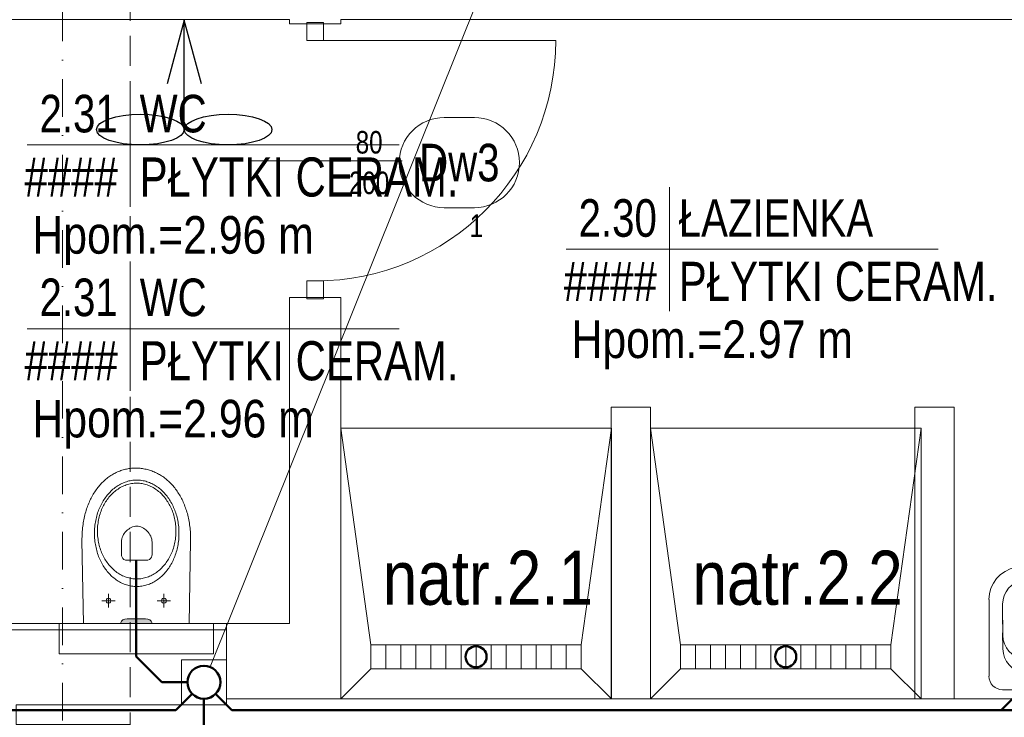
# Model space of a CAD drawing. Header units: millimetres. Extents: x -96593 to 66336, y -23969 to 7139.
# Tile 175 of 256: x -75710 to -75383, y -11414 to -11182. Entities that reach past the tile are written whole.
import ezdxf
from ezdxf.enums import TextEntityAlignment as Align

# ---------------------------------------------------------------- set-up
doc = ezdxf.new("R2010")
doc.units = ezdxf.units.MM
doc.linetypes.add('DASHDOT', pattern=[1, 0.5, -0.25, 0, -0.25])
doc.linetypes.add('DASHED', pattern=[0.75, 0.5, -0.25])
for name, color, linetype, lineweight in [('BA_drz', 7, 'Continuous', 18), ('BA_KS_ist.', 34, 'Continuous', 50), ('BA_met', 7, 'Continuous', 18), ('BA_sym', 7, 'Continuous', 18), ('BA_txc', 1, 'Continuous', 18), ('BA_txs', 2, 'Continuous', 18), ('MM_KS_OPISY', 7, 'Continuous', 9), ('mm_went_opis', 7, 'Continuous', 15), ('PG_OSIE', 1, 'DASHDOT', 18), ('PG_PODCIĄGI', 1, 'DASHED', 18), ('PG_WIDOKOWE_CIENKIE', 1, 'Continuous', 18), ('PG_WYPOSAŻENIE', 1, 'Continuous', 18), ('PG_ŚCIANY_DZIAŁOWE', 3, 'Continuous', 18)]:
    doc.layers.add(name, color=color, linetype=linetype, lineweight=lineweight)
doc.layers.add('BA_pom', color=6, linetype='Continuous', lineweight=18, plot=False)
doc.styles.add('BIKTS', font='bikromsw.shx', dxfattribs={"width": 0.85})
doc.styles.add('ROMANS', font='bikromsw.shx', dxfattribs={"width": 0.8})
doc.styles.get("Standard").update_dxf_attribs({"font": 'arial.ttf'})

# ---------------------------------------------------------------- blocks, each defined once
blk = doc.blocks.new('dr1h901')
at = {"color": 0}
blk.add_line((-0.5, 0), (-0.5, 1), dxfattribs=at)
blk.add_line((0, 0.3622), (0, -0.2655))
blk.add_arc((-0.5, 0), 1, 0, 90, dxfattribs=at)
blk = doc.blocks.new('jamb')
blk.add_lwpolyline([(-0.5, -0.5), (-0.5, 0.5), (0.5, 0.5), (0.5, -0.5)], close=True)
blk = doc.blocks.new('bikmet')
blk.add_line((0, 1.65), (0, -1.65))
at = {"style": 'ROMANS', "width": 0.8}
blk.add_attdef('NRPOM', text='', height=1, dxfattribs=at).set_placement((-0.333, 0.333), align=Align.RIGHT)
blk.add_attdef('NWAPOM', (0.25, 0.333), '', height=1, dxfattribs=at)
blk.add_attdef('PODLOGA', text='', height=1.042, dxfattribs=at).set_placement((0.25, -0.333), align=Align.TOP_LEFT)
blk = doc.blocks.new('Brodzik')
at = {"layer": 'PG_WYPOSAŻENIE'}
for p, q in [((333.92, -1785.25), (343.92, -1857.25)), ((413.92, -1857.25), (423.92, -1785.25)), ((413.92, -1857.25), (343.92, -1857.25)), ((343.92, -1857.25), (343.92, -1865.25)), ((348.92, -1857.25), (348.92, -1865.25)), ((353.92, -1857.25), (353.92, -1865.25)), ((358.92, -1857.25), (358.92, -1865.25)), ((363.92, -1857.25), (363.92, -1865.25)), ((368.92, -1857.25), (368.92, -1865.25)), ((373.92, -1857.25), (373.92, -1865.25)), ((378.92, -1857.25), (378.92, -1865.25)), ((383.92, -1857.25), (383.92, -1865.25)), ((388.92, -1857.25), (388.92, -1865.25)), ((393.92, -1857.25), (393.92, -1865.25)), ((398.92, -1857.25), (398.92, -1865.25)), ((403.92, -1857.25), (403.92, -1865.25)), ((408.92, -1857.25), (408.92, -1865.25)), ((413.92, -1865.25), (413.92, -1857.25)), ((343.92, -1865.25), (333.92, -1875.25)), ((343.92, -1865.25), (413.92, -1865.25)), ((413.92, -1865.25), (423.92, -1875.25))]:
    blk.add_line(p, q, dxfattribs=at)
blk.add_lwpolyline([(333.92, -1785.25), (423.92, -1785.25), (423.92, -1875.25), (333.92, -1875.25)], close=True, dxfattribs=at)
blk = doc.blocks.new('A$Cf7835451')
at = {"layer": 'PG_WIDOKOWE_CIENKIE', "lineweight": 18}
for p, q in [((29.97, 50.9), (4.55, 50.9)), ((0, 4.55), (0, 46.36)), ((13.56, 46.28), (18.9, 46.36)), ((17.27, 46.25), (17.27, 46.33)), ((18.09, 46.3), (28.43, 46.46)), ((19.09, 46.31), (19.09, 46.36)), ((24.43, 46.36), (21.8, 46.36)), ((21.8, 46.36), (21.8, 46.36)), ((21.82, 46.36), (21.82, 46.36)), ((22.54, 46.36), (22.54, 46.41)), ((23.62, 46.36), (23.62, 46.38)), ((14.2, 4.47), (19.54, 4.55)), ((17.27, 4.51), (17.27, 4.6)), ((28.43, 4.55), (19.09, 4.55)), ((29.97, 0), (4.55, 0))]:
    blk.add_line(p, q, dxfattribs=at)
for centre, radius in [((2.27, 25.45), 1.36), ((14.54, 25.45), 3.18), ((14.54, 25.45), 2.27)]:
    blk.add_circle(centre, radius, dxfattribs=at)
for centre, radius, start, end in [((4.55, 46.36), 4.55, 90, 180), ((29.97, 40), 10.91, 10.2403, 90), ((13.68, 38.1), 8.18, 90.8747, 171.7206), ((18.21, 38.12), 8.18, 90.8747, 171.7206), ((28.43, 38.18), 8.18, 9.1541, 90), ((-50.54, 25.45), 88.17, 350.8459, 9.1541), ((-50.54, 25.45), 92.72, 349.7597, 10.2403), ((92.84, 26.58), 88.17, 171.7206, 190.0289), ((97.37, 26.6), 88.17, 171.7206, 190.0289), ((14.07, 12.65), 8.18, 190.0289, 270.8747), ((18.6, 12.67), 8.18, 190.0289, 264.7924), ((28.43, 12.73), 8.18, 270, 350.8459), ((29.97, 10.91), 10.91, 270, 349.7597), ((4.55, 4.55), 4.55, 180, 270)]:
    blk.add_arc(centre, radius, start, end, dxfattribs=at)
blk = doc.blocks.new('A$Cd28b784c')
at = {"lineweight": 18, "transparency": 33554559}
h = blk.add_hatch(color=256, dxfattribs=at)
h.dxf.hatch_style = 1
h.paths.add_polyline_path([(18.54, 22.22), (18.43, 23), (18.14, 23.62), (17.75, 24.08), (17.31, 24.36), (16.9, 24.47), (16.9, 13.87), (17.31, 13.97), (17.75, 14.26), (18.14, 14.72), (18.43, 15.34), (18.54, 16.11)])
at = {"lineweight": 18}
for p, q in [((16.9, 44.83), (6.9, 44.83)), ((6.9, -6.49), (6.9, 44.83)), ((16.9, -6.49), (16.9, 44.83)), ((16.9, -6.49), (6.9, -6.49))]:
    blk.add_line(p, q, dxfattribs=at)
at = {"lineweight": 13}
for p, q in [((44.61, 37.25), (16.9, 36.7)), ((45.21, 37.25), (44.61, 37.25)), ((45.82, 37.23), (45.21, 37.25)), ((46.41, 37.21), (45.82, 37.23)), ((47, 37.18), (46.41, 37.21)), ((47.58, 37.15), (47, 37.18)), ((48.16, 37.1), (47.58, 37.15)), ((48.73, 37.04), (48.16, 37.1)), ((49.3, 36.97), (48.73, 37.04)), ((49.85, 36.9), (49.3, 36.97)), ((50.4, 36.82), (49.85, 36.9)), ((50.95, 36.72), (50.4, 36.82)), ((51.49, 36.62), (50.95, 36.72)), ((52.02, 36.51), (51.49, 36.62)), ((52.54, 36.4), (52.02, 36.51)), ((53.06, 36.27), (52.54, 36.4)), ((53.57, 36.14), (53.06, 36.27)), ((54.07, 36), (53.57, 36.14)), ((42.69, 32.69), (43.21, 32.78)), ((43.21, 32.78), (43.73, 32.87)), ((43.73, 32.87), (44.26, 32.94)), ((44.26, 32.94), (44.79, 33)), ((44.79, 33), (45.32, 33.04)), ((45.32, 33.04), (45.87, 33.08)), ((45.87, 33.08), (46.41, 33.1)), ((46.41, 33.1), (46.96, 33.1)), ((46.96, 33.1), (47.51, 33.1)), ((47.51, 33.1), (48.06, 33.08)), ((48.06, 33.08), (48.6, 33.04)), ((48.6, 33.04), (49.13, 33)), ((49.13, 33), (49.67, 32.94)), ((49.67, 32.94), (50.19, 32.87)), ((50.19, 32.87), (50.71, 32.78)), ((50.71, 32.78), (51.23, 32.69)), ((54.57, 35.85), (54.07, 36)), ((55.05, 35.69), (54.57, 35.85)), ((55.53, 35.53), (55.05, 35.69)), ((56.01, 35.36), (55.53, 35.53)), ((56.47, 35.18), (56.01, 35.36)), ((56.93, 34.99), (56.47, 35.18)), ((57.38, 34.8), (56.93, 34.99)), ((57.83, 34.6), (57.38, 34.8)), ((58.26, 34.39), (57.83, 34.6)), ((58.69, 34.17), (58.26, 34.39)), ((59.11, 33.95), (58.69, 34.17)), ((59.52, 33.72), (59.11, 33.95)), ((59.92, 33.49), (59.52, 33.72)), ((60.32, 33.25), (59.92, 33.49)), ((60.71, 33), (60.32, 33.25)), ((61.09, 32.75), (60.71, 33)), ((24.51, 30.6), (24.51, 26.24)), ((35.01, 29.4), (35.4, 29.67)), ((35.4, 29.67), (35.79, 29.93)), ((35.79, 29.93), (36.19, 30.19)), ((36.19, 30.19), (36.6, 30.43)), ((36.6, 30.43), (37.03, 30.67)), ((37.03, 30.67), (37.46, 30.89)), ((37.46, 30.89), (37.89, 31.11)), ((37.89, 31.11), (38.34, 31.31)), ((37.98, 29.37), (38.39, 29.62)), ((38.34, 31.31), (38.79, 31.51)), ((38.39, 29.62), (38.81, 29.86)), ((38.79, 31.51), (39.26, 31.7)), ((38.81, 29.86), (39.24, 30.09)), ((39.24, 30.09), (39.68, 30.31)), ((39.26, 31.7), (39.73, 31.87)), ((39.68, 30.31), (40.12, 30.52)), ((39.73, 31.87), (40.2, 32.03)), ((40.12, 30.52), (40.58, 30.71)), ((40.2, 32.03), (40.69, 32.19)), ((40.58, 30.71), (41.04, 30.9)), ((40.69, 32.19), (41.18, 32.33)), ((41.04, 30.9), (41.51, 31.07)), ((41.18, 32.33), (41.68, 32.46)), ((41.51, 31.07), (41.99, 31.23)), ((41.68, 32.46), (42.18, 32.58)), ((41.99, 31.23), (42.48, 31.37)), ((42.18, 32.58), (42.69, 32.69)), ((42.48, 31.37), (42.97, 31.51)), ((42.97, 31.51), (43.48, 31.63)), ((43.48, 31.63), (43.98, 31.74)), ((43.98, 31.74), (44.5, 31.83)), ((44.5, 31.83), (45.02, 31.91)), ((45.02, 31.91), (45.54, 31.98)), ((45.54, 31.98), (46.07, 32.03)), ((46.07, 32.03), (46.61, 32.07)), ((46.61, 32.07), (47.15, 32.09)), ((47.15, 32.09), (47.7, 32.1)), ((47.7, 32.1), (47.7, 32.09)), ((47.7, 32.1), (48.24, 32.09)), ((48.24, 32.09), (48.79, 32.07)), ((48.79, 32.07), (49.32, 32.03)), ((49.32, 32.03), (49.85, 31.98)), ((49.85, 31.98), (50.38, 31.91)), ((50.38, 31.91), (50.9, 31.83)), ((50.9, 31.83), (51.41, 31.74)), ((51.23, 32.69), (51.74, 32.58)), ((51.41, 31.74), (51.92, 31.63)), ((51.74, 32.58), (52.24, 32.46)), ((51.92, 31.63), (52.42, 31.51)), ((52.24, 32.46), (52.74, 32.33)), ((52.42, 31.51), (52.92, 31.37)), ((52.74, 32.33), (53.23, 32.19)), ((52.92, 31.37), (53.4, 31.23)), ((53.23, 32.19), (53.72, 32.03)), ((53.4, 31.23), (53.88, 31.07)), ((53.72, 32.03), (54.19, 31.87)), ((53.88, 31.07), (54.36, 30.9)), ((54.19, 31.87), (54.66, 31.7)), ((54.36, 30.9), (54.82, 30.71)), ((54.66, 31.7), (55.13, 31.51)), ((54.82, 30.71), (55.27, 30.52)), ((55.13, 31.51), (55.58, 31.31)), ((55.27, 30.52), (55.72, 30.31)), ((55.58, 31.31), (56.03, 31.11)), ((55.72, 30.31), (56.16, 30.09)), ((56.03, 31.11), (56.47, 30.89)), ((56.16, 30.09), (56.59, 29.86)), ((56.47, 30.89), (56.9, 30.67)), ((56.59, 29.86), (57, 29.62)), ((56.9, 30.67), (57.32, 30.43)), ((57, 29.62), (57.41, 29.37)), ((57.32, 30.43), (57.73, 30.19)), ((57.73, 30.19), (58.13, 29.93)), ((58.13, 29.93), (58.52, 29.67)), ((58.52, 29.67), (58.91, 29.4)), ((61.46, 32.49), (61.09, 32.75)), ((61.82, 32.22), (61.46, 32.49)), ((62.17, 31.95), (61.82, 32.22)), ((62.52, 31.68), (62.17, 31.95)), ((62.85, 31.39), (62.52, 31.68)), ((63.18, 31.11), (62.85, 31.39)), ((63.5, 30.81), (63.18, 31.11)), ((63.81, 30.51), (63.5, 30.81)), ((64.11, 30.21), (63.81, 30.51)), ((64.4, 29.9), (64.11, 30.21)), ((64.69, 29.58), (64.4, 29.9)), ((64.96, 29.26), (64.69, 29.58)), ((26.77, 28.42), (22.26, 28.42)), ((23.81, 28.83), (23.69, 28.42)), ((23.69, 28.42), (23.81, 28.01)), ((24.1, 29.13), (23.81, 28.83)), ((23.81, 28.01), (24.1, 27.71)), ((24.51, 29.24), (24.1, 29.13)), ((24.1, 27.71), (24.51, 27.6)), ((24.93, 29.13), (24.51, 29.24)), ((24.51, 27.6), (24.93, 27.71)), ((25.22, 28.83), (24.93, 29.13)), ((24.93, 27.71), (25.22, 28.01)), ((25.33, 28.42), (25.22, 28.83)), ((25.22, 28.01), (25.33, 28.42)), ((31.52, 25.89), (31.78, 26.25)), ((31.78, 26.25), (32.05, 26.59)), ((32.05, 26.59), (32.33, 26.93)), ((32.33, 26.93), (32.63, 27.27)), ((32.63, 27.27), (32.93, 27.6)), ((32.93, 27.6), (33.25, 27.92)), ((33.25, 27.92), (33.58, 28.23)), ((33.58, 28.23), (33.93, 28.53)), ((33.93, 28.53), (34.28, 28.83)), ((34.23, 25.98), (34.51, 26.33)), ((34.28, 28.83), (34.64, 29.12)), ((34.51, 26.33), (34.8, 26.67)), ((34.64, 29.12), (35.01, 29.4)), ((34.8, 26.67), (35.11, 27.01)), ((35.11, 27.01), (35.42, 27.34)), ((35.42, 27.34), (35.76, 27.66)), ((35.76, 27.66), (36.1, 27.96)), ((36.1, 27.96), (36.45, 28.27)), ((36.45, 28.27), (36.82, 28.56)), ((36.82, 28.56), (37.2, 28.84)), ((37.2, 28.84), (37.58, 29.11)), ((37.58, 29.11), (37.98, 29.37)), ((57.41, 29.37), (57.81, 29.11)), ((57.81, 29.11), (58.2, 28.84)), ((58.2, 28.84), (58.58, 28.56)), ((58.58, 28.56), (58.94, 28.27)), ((58.91, 29.4), (59.28, 29.12)), ((58.94, 28.27), (59.3, 27.96)), ((59.28, 29.12), (59.64, 28.83)), ((59.3, 27.96), (59.64, 27.66)), ((59.64, 28.83), (59.99, 28.53)), ((59.64, 27.66), (59.97, 27.34)), ((59.97, 27.34), (60.29, 27.01)), ((59.99, 28.53), (60.34, 28.23)), ((60.29, 27.01), (60.6, 26.67)), ((60.34, 28.23), (60.67, 27.92)), ((60.6, 26.67), (60.89, 26.33)), ((60.67, 27.92), (60.99, 27.6)), ((60.89, 26.33), (61.17, 25.98)), ((60.99, 27.6), (61.29, 27.27)), ((61.29, 27.27), (61.59, 26.93)), ((61.59, 26.93), (61.87, 26.59)), ((61.87, 26.59), (62.15, 26.25)), ((62.15, 26.25), (62.4, 25.89)), ((65.23, 28.94), (64.96, 29.26)), ((65.48, 28.61), (65.23, 28.94)), ((65.73, 28.28), (65.48, 28.61)), ((65.96, 27.94), (65.73, 28.28)), ((66.19, 27.6), (65.96, 27.94)), ((66.41, 27.25), (66.19, 27.6)), ((66.62, 26.9), (66.41, 27.25)), ((66.82, 26.54), (66.62, 26.9)), ((67, 26.19), (66.82, 26.54)), ((17.31, 24.36), (16.9, 24.47)), ((17.75, 24.08), (17.31, 24.36)), ((18.14, 23.62), (17.75, 24.08)), ((18.43, 23), (18.14, 23.62)), ((18.54, 22.22), (18.43, 23)), ((29.92, 22.84), (30.07, 23.24)), ((30.07, 23.24), (30.24, 23.63)), ((30.24, 23.63), (30.42, 24.02)), ((30.42, 24.02), (30.61, 24.41)), ((30.61, 24.41), (30.82, 24.79)), ((30.82, 24.79), (31.04, 25.16)), ((31.04, 25.16), (31.27, 25.53)), ((31.27, 25.53), (31.52, 25.89)), ((32.5, 22.91), (32.66, 23.32)), ((32.66, 23.32), (32.84, 23.72)), ((32.84, 23.72), (33.04, 24.11)), ((33.04, 24.11), (33.25, 24.5)), ((33.25, 24.5), (33.47, 24.88)), ((33.47, 24.88), (33.71, 25.25)), ((33.71, 25.25), (33.96, 25.62)), ((33.96, 25.62), (34.23, 25.98)), ((38.05, 22.73), (38.28, 23.27)), ((38.28, 23.27), (38.61, 23.65)), ((38.61, 23.65), (39, 23.9)), ((39, 23.9), (39.42, 24.05)), ((39.42, 24.05), (39.83, 24.12)), ((39.83, 24.12), (40.19, 24.14)), ((40.19, 24.14), (44.04, 24.15)), ((44.04, 24.15), (44.56, 24.12)), ((44.56, 24.12), (45.07, 24.03)), ((45.07, 24.03), (45.57, 23.88)), ((45.57, 23.88), (46.05, 23.68)), ((46.05, 23.68), (46.51, 23.44)), ((46.51, 23.44), (46.94, 23.16)), ((46.94, 23.16), (47.35, 22.84)), ((61.17, 25.98), (61.44, 25.62)), ((61.44, 25.62), (61.69, 25.25)), ((61.69, 25.25), (61.93, 24.88)), ((61.93, 24.88), (62.15, 24.5)), ((62.15, 24.5), (62.36, 24.11)), ((62.36, 24.11), (62.55, 23.72)), ((62.4, 25.89), (62.65, 25.53)), ((62.55, 23.72), (62.73, 23.32)), ((62.65, 25.53), (62.88, 25.16)), ((62.73, 23.32), (62.9, 22.91)), ((62.88, 25.16), (63.1, 24.79)), ((63.1, 24.79), (63.31, 24.41)), ((63.31, 24.41), (63.5, 24.02)), ((63.5, 24.02), (63.68, 23.63)), ((63.68, 23.63), (63.85, 23.24)), ((63.85, 23.24), (64, 22.84)), ((67.18, 25.82), (67, 26.19)), ((67.35, 25.46), (67.18, 25.82)), ((67.51, 25.09), (67.35, 25.46)), ((67.66, 24.71), (67.51, 25.09)), ((67.8, 24.34), (67.66, 24.71)), ((67.93, 23.96), (67.8, 24.34)), ((68.04, 23.57), (67.93, 23.96)), ((68.15, 23.19), (68.04, 23.57)), ((68.25, 22.8), (68.15, 23.19)), ((18.54, 16.11), (18.54, 22.22)), ((29.27, 19.48), (29.3, 19.91)), ((29.3, 19.91), (29.34, 20.34)), ((29.34, 20.34), (29.4, 20.77)), ((29.4, 20.77), (29.47, 21.19)), ((29.47, 21.19), (29.56, 21.61)), ((29.56, 21.61), (29.67, 22.02)), ((29.67, 22.02), (29.79, 22.43)), ((29.79, 22.43), (29.92, 22.84)), ((31.79, 19.49), (31.82, 19.93)), ((31.82, 19.93), (31.86, 20.37)), ((31.86, 20.37), (31.93, 20.81)), ((31.93, 20.81), (32.01, 21.24)), ((32.01, 21.24), (32.11, 21.66)), ((32.11, 21.66), (32.22, 22.09)), ((32.22, 22.09), (32.35, 22.5)), ((32.35, 22.5), (32.5, 22.91)), ((37.97, 22.03), (38.05, 22.73)), ((37.97, 19.27), (37.97, 22.03)), ((47.35, 22.84), (47.73, 22.48)), ((47.73, 22.48), (48.08, 22.1)), ((48.08, 22.1), (48.38, 21.7)), ((48.38, 21.7), (48.65, 21.28)), ((48.65, 21.28), (48.88, 20.84)), ((48.88, 20.84), (49.06, 20.4)), ((49.06, 20.4), (49.2, 19.94)), ((49.2, 19.94), (49.28, 19.49)), ((62.9, 22.91), (63.04, 22.5)), ((63.04, 22.5), (63.18, 22.09)), ((63.18, 22.09), (63.29, 21.66)), ((63.29, 21.66), (63.39, 21.24)), ((63.39, 21.24), (63.47, 20.81)), ((63.47, 20.81), (63.53, 20.37)), ((63.53, 20.37), (63.58, 19.93)), ((63.58, 19.93), (63.6, 19.49)), ((64, 22.84), (64.13, 22.43)), ((64.13, 22.43), (64.25, 22.02)), ((64.25, 22.02), (64.36, 21.61)), ((64.36, 21.61), (64.45, 21.19)), ((64.45, 21.19), (64.52, 20.77)), ((64.52, 20.77), (64.58, 20.34)), ((64.58, 20.34), (64.62, 19.91)), ((64.62, 19.91), (64.65, 19.48)), ((68.33, 22.4), (68.25, 22.8)), ((68.41, 22.01), (68.33, 22.4)), ((68.48, 21.61), (68.41, 22.01)), ((68.53, 21.21), (68.48, 21.61)), ((68.57, 20.81), (68.53, 21.21)), ((68.61, 20.4), (68.57, 20.81)), ((68.63, 19.99), (68.61, 20.4)), ((68.64, 19.58), (68.63, 19.99)), ((29.27, 19.04), (29.27, 19.48)), ((29.27, 18.6), (29.27, 19.04)), ((29.3, 18.17), (29.27, 18.6)), ((29.34, 17.74), (29.3, 18.17)), ((29.4, 17.31), (29.34, 17.74)), ((29.47, 16.89), (29.4, 17.31)), ((29.56, 16.47), (29.47, 16.89)), ((29.67, 16.06), (29.56, 16.47)), ((31.78, 19.04), (31.79, 19.49)), ((31.79, 18.59), (31.78, 19.04)), ((31.78, 19.04), (31.78, 19.03)), ((31.82, 18.15), (31.79, 18.59)), ((31.86, 17.71), (31.82, 18.15)), ((31.93, 17.27), (31.86, 17.71)), ((32.01, 16.84), (31.93, 17.27)), ((32.11, 16.41), (32.01, 16.84)), ((32.22, 15.99), (32.11, 16.41)), ((37.97, 16.04), (37.97, 19.27)), ((48.38, 16.38), (48.07, 15.97)), ((48.65, 16.8), (48.38, 16.38)), ((48.88, 17.24), (48.65, 16.8)), ((49.06, 17.69), (48.88, 17.24)), ((49.2, 18.14), (49.06, 17.69)), ((49.28, 18.59), (49.2, 18.14)), ((49.28, 19.49), (49.31, 19.04)), ((49.31, 19.04), (49.28, 18.59)), ((63.29, 16.41), (63.18, 15.99)), ((63.39, 16.84), (63.29, 16.41)), ((63.47, 17.27), (63.39, 16.84)), ((63.53, 17.71), (63.47, 17.27)), ((63.58, 18.15), (63.53, 17.71)), ((63.6, 18.59), (63.58, 18.15)), ((63.6, 19.49), (63.61, 19.04)), ((63.61, 19.04), (63.6, 18.59)), ((63.61, 19.04), (63.61, 19.03)), ((64.36, 16.47), (64.25, 16.06)), ((64.45, 16.89), (64.36, 16.47)), ((64.52, 17.31), (64.45, 16.89)), ((64.58, 17.74), (64.52, 17.31)), ((64.62, 18.17), (64.58, 17.74)), ((64.65, 18.6), (64.62, 18.17)), ((64.65, 19.48), (64.66, 19.04)), ((64.66, 19.04), (64.65, 18.6)), ((64.66, 19.04), (64.66, 19.03)), ((68.34, 16.34), (68.42, 16.73)), ((68.42, 16.73), (68.48, 17.14)), ((68.48, 17.14), (68.53, 17.54)), ((68.53, 17.54), (68.58, 17.94)), ((68.58, 17.94), (68.61, 18.35)), ((68.61, 18.35), (68.63, 18.76)), ((68.63, 18.76), (68.64, 19.17)), ((68.64, 19.17), (68.64, 19.58)), ((17.31, 13.97), (16.9, 13.87)), ((17.75, 14.26), (17.31, 13.97)), ((18.14, 14.72), (17.75, 14.26)), ((18.43, 15.34), (18.14, 14.72)), ((18.54, 16.11), (18.43, 15.34)), ((29.79, 15.65), (29.67, 16.06)), ((29.92, 15.24), (29.79, 15.65)), ((30.07, 14.84), (29.92, 15.24)), ((30.24, 14.44), (30.07, 14.84)), ((30.42, 14.05), (30.24, 14.44)), ((30.61, 13.67), (30.42, 14.05)), ((30.82, 13.29), (30.61, 13.67)), ((31.04, 12.92), (30.82, 13.29)), ((32.35, 15.57), (32.22, 15.99)), ((32.5, 15.16), (32.35, 15.57)), ((32.66, 14.76), (32.5, 15.16)), ((32.84, 14.36), (32.66, 14.76)), ((33.04, 13.96), (32.84, 14.36)), ((33.25, 13.58), (33.04, 13.96)), ((33.47, 13.2), (33.25, 13.58)), ((33.71, 12.82), (33.47, 13.2)), ((38.05, 15.34), (37.97, 16.04)), ((37.97, 16.04), (37.97, 16.04)), ((38.28, 14.8), (38.05, 15.34)), ((38.61, 14.42), (38.28, 14.8)), ((39, 14.17), (38.61, 14.42)), ((39.41, 14.02), (39, 14.17)), ((39.82, 13.95), (39.41, 14.02)), ((40.17, 13.93), (39.82, 13.95)), ((44.01, 13.93), (40.17, 13.93)), ((44.54, 13.96), (44.01, 13.93)), ((45.05, 14.05), (44.54, 13.96)), ((45.55, 14.2), (45.05, 14.05)), ((46.04, 14.39), (45.55, 14.2)), ((46.5, 14.64), (46.04, 14.39)), ((46.93, 14.92), (46.5, 14.64)), ((47.34, 15.24), (46.93, 14.92)), ((47.72, 15.59), (47.34, 15.24)), ((48.07, 15.97), (47.72, 15.59)), ((61.93, 13.2), (61.69, 12.82)), ((62.15, 13.58), (61.93, 13.2)), ((62.36, 13.96), (62.15, 13.58)), ((62.55, 14.36), (62.36, 13.96)), ((62.73, 14.76), (62.55, 14.36)), ((62.9, 15.16), (62.73, 14.76)), ((63.1, 13.29), (62.88, 12.92)), ((63.04, 15.57), (62.9, 15.16)), ((63.18, 15.99), (63.04, 15.57)), ((63.31, 13.67), (63.1, 13.29)), ((63.5, 14.05), (63.31, 13.67)), ((63.68, 14.44), (63.5, 14.05)), ((63.85, 14.84), (63.68, 14.44)), ((64, 15.24), (63.85, 14.84)), ((64.13, 15.65), (64, 15.24)), ((64.25, 16.06), (64.13, 15.65)), ((67.23, 12.89), (67.39, 13.26)), ((67.39, 13.26), (67.55, 13.63)), ((67.55, 13.63), (67.69, 14.01)), ((67.69, 14.01), (67.82, 14.39)), ((67.82, 14.39), (67.95, 14.77)), ((67.95, 14.77), (68.06, 15.16)), ((68.06, 15.16), (68.17, 15.55)), ((68.17, 15.55), (68.26, 15.94)), ((68.26, 15.94), (68.34, 16.34)), ((26.77, 10.01), (22.26, 10.01)), ((23.81, 10.42), (23.69, 10.01)), ((23.69, 10.01), (23.81, 9.6)), ((24.1, 10.72), (23.81, 10.42)), ((24.51, 10.83), (24.1, 10.72)), ((24.51, 12.19), (24.51, 7.83)), ((24.93, 10.72), (24.51, 10.83)), ((25.22, 10.42), (24.93, 10.72)), ((25.33, 10.01), (25.22, 10.42)), ((25.22, 9.6), (25.33, 10.01)), ((31.27, 12.55), (31.04, 12.92)), ((31.52, 12.19), (31.27, 12.55)), ((31.78, 11.83), (31.52, 12.19)), ((32.05, 11.48), (31.78, 11.83)), ((32.33, 11.14), (32.05, 11.48)), ((32.63, 10.81), (32.33, 11.14)), ((32.93, 10.48), (32.63, 10.81)), ((33.25, 10.16), (32.93, 10.48)), ((33.58, 9.85), (33.25, 10.16)), ((33.93, 9.54), (33.58, 9.85)), ((33.96, 12.46), (33.71, 12.82)), ((34.23, 12.1), (33.96, 12.46)), ((34.51, 11.75), (34.23, 12.1)), ((34.8, 11.4), (34.51, 11.75)), ((35.11, 11.07), (34.8, 11.4)), ((35.42, 10.74), (35.11, 11.07)), ((35.76, 10.42), (35.42, 10.74)), ((36.1, 10.11), (35.76, 10.42)), ((36.45, 9.81), (36.1, 10.11)), ((59.3, 10.11), (58.94, 9.81)), ((59.64, 10.42), (59.3, 10.11)), ((59.97, 10.74), (59.64, 10.42)), ((60.29, 11.07), (59.97, 10.74)), ((60.34, 9.85), (59.99, 9.54)), ((60.6, 11.4), (60.29, 11.07)), ((60.67, 10.16), (60.34, 9.85)), ((60.89, 11.75), (60.6, 11.4)), ((60.99, 10.48), (60.67, 10.16)), ((61.17, 12.1), (60.89, 11.75)), ((61.29, 10.81), (60.99, 10.48)), ((61.44, 12.46), (61.17, 12.1)), ((61.59, 11.14), (61.29, 10.81)), ((61.69, 12.82), (61.44, 12.46)), ((61.87, 11.48), (61.59, 11.14)), ((62.15, 11.83), (61.87, 11.48)), ((62.4, 12.19), (62.15, 11.83)), ((62.65, 12.55), (62.4, 12.19)), ((62.88, 12.92), (62.65, 12.55)), ((65.34, 9.73), (65.59, 10.07)), ((65.59, 10.07), (65.82, 10.4)), ((65.82, 10.4), (66.05, 10.75)), ((66.05, 10.75), (66.27, 11.09)), ((66.27, 11.09), (66.48, 11.44)), ((66.48, 11.44), (66.68, 11.8)), ((66.68, 11.8), (66.88, 12.16)), ((66.88, 12.16), (67.06, 12.52)), ((67.06, 12.52), (67.23, 12.89)), ((23.81, 9.6), (24.1, 9.3)), ((24.1, 9.3), (24.51, 9.19)), ((24.51, 9.19), (24.93, 9.3)), ((24.93, 9.3), (25.22, 9.6)), ((34.28, 9.25), (33.93, 9.54)), ((34.64, 8.96), (34.28, 9.25)), ((35.01, 8.68), (34.64, 8.96)), ((35.4, 8.41), (35.01, 8.68)), ((35.79, 8.14), (35.4, 8.41)), ((36.19, 7.89), (35.79, 8.14)), ((36.6, 7.65), (36.19, 7.89)), ((36.82, 9.52), (36.45, 9.81)), ((37.03, 7.41), (36.6, 7.65)), ((37.2, 9.24), (36.82, 9.52)), ((37.46, 7.19), (37.03, 7.41)), ((37.58, 8.97), (37.2, 9.24)), ((37.89, 6.97), (37.46, 7.19)), ((37.98, 8.71), (37.58, 8.97)), ((38.34, 6.76), (37.89, 6.97)), ((38.39, 8.46), (37.98, 8.71)), ((38.79, 6.57), (38.34, 6.76)), ((38.81, 8.21), (38.39, 8.46)), ((39.26, 6.38), (38.79, 6.57)), ((39.24, 7.99), (38.81, 8.21)), ((39.68, 7.77), (39.24, 7.99)), ((40.12, 7.56), (39.68, 7.77)), ((40.58, 7.36), (40.12, 7.56)), ((41.04, 7.18), (40.58, 7.36)), ((41.51, 7.01), (41.04, 7.18)), ((41.99, 6.85), (41.51, 7.01)), ((42.48, 6.7), (41.99, 6.85)), ((42.97, 6.57), (42.48, 6.7)), ((43.48, 6.45), (42.97, 6.57)), ((52.42, 6.57), (51.92, 6.45)), ((52.92, 6.7), (52.42, 6.57)), ((53.4, 6.85), (52.92, 6.7)), ((53.88, 7.01), (53.4, 6.85)), ((54.36, 7.18), (53.88, 7.01)), ((54.82, 7.36), (54.36, 7.18)), ((55.13, 6.57), (54.66, 6.38)), ((55.27, 7.56), (54.82, 7.36)), ((55.58, 6.76), (55.13, 6.57)), ((55.72, 7.77), (55.27, 7.56)), ((56.03, 6.97), (55.58, 6.76)), ((56.16, 7.99), (55.72, 7.77)), ((56.47, 7.19), (56.03, 6.97)), ((56.59, 8.21), (56.16, 7.99)), ((56.9, 7.41), (56.47, 7.19)), ((57, 8.46), (56.59, 8.21)), ((57.32, 7.65), (56.9, 7.41)), ((57.41, 8.71), (57, 8.46)), ((57.73, 7.89), (57.32, 7.65)), ((57.81, 8.97), (57.41, 8.71)), ((58.13, 8.14), (57.73, 7.89)), ((58.2, 9.24), (57.81, 8.97)), ((58.52, 8.41), (58.13, 8.14)), ((58.58, 9.52), (58.2, 9.24)), ((58.91, 8.68), (58.52, 8.41)), ((58.94, 9.81), (58.58, 9.52)), ((59.28, 8.96), (58.91, 8.68)), ((59.64, 9.25), (59.28, 8.96)), ((59.99, 9.54), (59.64, 9.25)), ((62.04, 6.39), (62.38, 6.67)), ((62.38, 6.67), (62.71, 6.95)), ((62.71, 6.95), (63.04, 7.24)), ((63.04, 7.24), (63.36, 7.53)), ((63.36, 7.53), (63.67, 7.83)), ((63.67, 7.83), (63.97, 8.14)), ((63.97, 8.14), (64.26, 8.45)), ((64.26, 8.45), (64.54, 8.76)), ((64.54, 8.76), (64.82, 9.08)), ((64.82, 9.08), (65.08, 9.4)), ((65.08, 9.4), (65.34, 9.73)), ((39.73, 6.21), (39.26, 6.38)), ((40.2, 6.04), (39.73, 6.21)), ((40.69, 5.89), (40.2, 6.04)), ((41.18, 5.75), (40.69, 5.89)), ((41.68, 5.62), (41.18, 5.75)), ((42.18, 5.5), (41.68, 5.62)), ((42.69, 5.39), (42.18, 5.5)), ((43.21, 5.29), (42.69, 5.39)), ((43.73, 5.21), (43.21, 5.29)), ((43.98, 6.34), (43.48, 6.45)), ((44.26, 5.14), (43.73, 5.21)), ((44.5, 6.25), (43.98, 6.34)), ((44.79, 5.08), (44.26, 5.14)), ((45.02, 6.17), (44.5, 6.25)), ((45.32, 5.03), (44.79, 5.08)), ((45.54, 6.1), (45.02, 6.17)), ((45.87, 5), (45.32, 5.03)), ((46.07, 6.05), (45.54, 6.1)), ((46.41, 4.98), (45.87, 5)), ((46.61, 6.01), (46.07, 6.05)), ((46.96, 4.98), (46.41, 4.98)), ((47.15, 5.99), (46.61, 6.01)), ((47.51, 4.98), (46.96, 4.98)), ((46.96, 4.98), (46.96, 4.97)), ((47.7, 5.98), (47.15, 5.99)), ((48.06, 5), (47.51, 4.98)), ((48.24, 5.99), (47.7, 5.98)), ((47.7, 5.98), (47.7, 5.97)), ((48.6, 5.03), (48.06, 5)), ((48.79, 6.01), (48.24, 5.99)), ((49.13, 5.08), (48.6, 5.03)), ((49.32, 6.05), (48.79, 6.01)), ((49.67, 5.14), (49.13, 5.08)), ((49.85, 6.1), (49.32, 6.05)), ((50.19, 5.21), (49.67, 5.14)), ((50.38, 6.17), (49.85, 6.1)), ((50.71, 5.29), (50.19, 5.21)), ((50.9, 6.25), (50.38, 6.17)), ((51.23, 5.39), (50.71, 5.29)), ((51.41, 6.34), (50.9, 6.25)), ((51.74, 5.5), (51.23, 5.39)), ((51.92, 6.45), (51.41, 6.34)), ((52.24, 5.62), (51.74, 5.5)), ((52.74, 5.75), (52.24, 5.62)), ((53.23, 5.89), (52.74, 5.75)), ((53.72, 6.04), (53.23, 5.89)), ((54.19, 6.21), (53.72, 6.04)), ((54.66, 6.38), (54.19, 6.21)), ((56.38, 3.17), (56.84, 3.35)), ((56.84, 3.35), (57.28, 3.55)), ((57.28, 3.55), (57.72, 3.75)), ((57.72, 3.75), (58.15, 3.95)), ((58.15, 3.95), (58.58, 4.17)), ((58.58, 4.17), (58.99, 4.39)), ((58.99, 4.39), (59.4, 4.62)), ((59.4, 4.62), (59.8, 4.85)), ((59.8, 4.85), (60.2, 5.09)), ((60.2, 5.09), (60.58, 5.34)), ((60.58, 5.34), (60.96, 5.59)), ((60.96, 5.59), (61.32, 5.85)), ((61.32, 5.85), (61.68, 6.12)), ((61.68, 6.12), (62.04, 6.39)), ((16.89, 1.65), (44.61, 1.1)), ((44.61, 1.1), (45.21, 1.1)), ((45.21, 1.1), (45.81, 1.11)), ((45.81, 1.11), (46.4, 1.13)), ((46.4, 1.13), (46.99, 1.16)), ((46.99, 1.16), (47.56, 1.2)), ((47.56, 1.2), (48.14, 1.25)), ((48.14, 1.25), (48.7, 1.3)), ((48.7, 1.3), (49.26, 1.37)), ((49.26, 1.37), (49.82, 1.44)), ((49.82, 1.44), (50.36, 1.53)), ((50.36, 1.53), (50.9, 1.62)), ((50.9, 1.62), (51.44, 1.72)), ((51.44, 1.72), (51.96, 1.83)), ((51.96, 1.83), (52.48, 1.95)), ((52.48, 1.95), (52.99, 2.07)), ((52.99, 2.07), (53.5, 2.2)), ((53.5, 2.2), (54, 2.35)), ((54, 2.35), (54.49, 2.49)), ((54.49, 2.49), (54.97, 2.65)), ((54.97, 2.65), (55.45, 2.81)), ((55.45, 2.81), (55.92, 2.99)), ((55.92, 2.99), (56.38, 3.17))]:
    blk.add_line(p, q, dxfattribs=at)
blk = doc.blocks.new('symdrz')
blk.add_lwpolyline([(-10, -30, -1), (-10, 30), (10, 30, -1), (10, -30)], format="xyb", close=True)
at = {"style": 'BIKTS', "width": 0.8}
blk.add_attdef('SZERDRZ', text='', height=25, dxfattribs=at).set_placement((77.15, 8.8), align=Align.CENTER)
blk.add_attdef('SYMDRZ', text='', height=25, dxfattribs=at).set_placement((0, 0), align=Align.MIDDLE)
blk.add_attdef('WYSDRZ', text='', height=25, dxfattribs=at).set_placement((77.15, -9.49), align=Align.TOP_CENTER)
blk = doc.blocks.new('A$C6458b610')
at = {"layer": 'mm_went_opis', "color": 40, "lineweight": 30, "true_color": 0xf8d731}
for points in [[(34.89, 20.29), (29.19, 41.54), (23.49, 20.29)], [(29.19, 5.09), (29.19, 41.54)]]:
    blk.add_lwpolyline(points, dxfattribs=at)
for centre in [(14.59, 5.09), (43.78, 5.09)]:
    blk.add_ellipse(centre, major_axis=(-14.59, 0), ratio=0.348878, dxfattribs=at)
blk = doc.blocks.new('A$C5DA075D8')
at = {"layer": 'BA_met', "color": 252}
for points in [[(1114.8, 970.78), (1238.6, 970.78)], [(935.49, 944.38), (1059.29, 944.38)]]:
    blk.add_lwpolyline(points, dxfattribs=at)
at = {"layer": 'PG_OSIE', "color": 252, "ltscale": 25}
blk.add_lwpolyline([(947.34, 2784.36), (947.34, 0)], dxfattribs=at)
at = {"layer": 'PG_PODCIĄGI', "color": 252, "ltscale": 20}
blk.add_lwpolyline([(969.84, 2631.76), (969.84, 157.76)], dxfattribs=at)
at = {"layer": 'PG_WYPOSAŻENIE', "color": 252, "lineweight": 18}
for points in [[(1001.84, 846.26), (924.84, 846.26)], [(1001.84, 844.26), (924.84, 844.26)]]:
    blk.add_lwpolyline(points, dxfattribs=at)
at = {"layer": 'PG_ŚCIANY_DZIAŁOWE', "color": 252}
for points in [[(928.84, 1060.76), (1421.34, 1060.76), (1421.34, 1048.76), (1393.84, 1048.76), (1393.84, 1040.76), (1379.84, 1040.76), (1379.84, 1047.26), (1039.84, 1047.26), (1039.84, 1045.76), (1022.84, 1045.76), (1022.84, 1047.26), (928.84, 1047.26), (928.84, 1060.76)], [(1001.84, 821.26), (1001.84, 846.26), (1022.84, 846.26), (1022.84, 954.76), (1039.84, 954.76), (1039.84, 821.26), (1001.84, 821.26)], [(931.84, 819.26), (1001.84, 819.26), (1001.84, 821.26), (1379.84, 821.26), (1379.84, 812.76), (1380.84, 812.76), (1380.84, 798.26), (1345.84, 798.26), (1277.84, 798.26), (1277.84, 760.26), (1263.84, 760.26), (1263.84, 770.76), (1209.84, 770.76), (1209.84, 797.76), (995.34, 797.76), (969.84, 797.76), (969.84, 812.76), (931.84, 812.76), (931.84, 819.26)]]:
    blk.add_lwpolyline(points, dxfattribs=at)
for points in [[(1129.84, 918.26), (1142.84, 918.26), (1142.84, 821.26), (1129.84, 821.26)], [(1230.84, 918.26), (1243.84, 918.26), (1243.84, 821.26), (1230.84, 821.26)]]:
    blk.add_lwpolyline(points, close=True, dxfattribs=at)
at = {"color": 252}
blk.add_blockref('A$C6458b610', (958.59, 1005.51), dxfattribs=at)
at = {"layer": 'BA_drz', "color": 252, "xscale": -5.5, "yscale": 5.999999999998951, "zscale": 5.5}
for p in [(1031.34, 1043.26), (1031.34, 957.26)]:
    blk.add_blockref('jamb', p, dxfattribs=at)
at = {"layer": 'BA_drz', "color": 252, "xscale": 79.99999999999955, "yscale": 79.99999999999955, "zscale": -79.99999999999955, "rotation": 270}
blk.add_blockref('dr1h901', (1031.34, 1000.26), dxfattribs=at)
at = {"layer": 'BA_met', "color": 252}
ref = blk.add_blockref('bikmet', (1149.15, 970.78), dxfattribs=dict(at, xscale=12.5, yscale=12.5, zscale=12.5))
ref.add_attrib('NRPOM', ' 2.30', dxfattribs={"layer": '0', "height": 12.5, "style": 'ROMANS', "width": 0.8}).set_placement((1144.99, 974.95), align=Align.RIGHT)
ref.add_attrib('NWAPOM', 'ŁAZIENKA', (1152.28, 974.95), dxfattribs={"layer": '0', "height": 12.5, "style": 'ROMANS', "width": 0.8})
ref.add_attrib('RAREA', '####', dxfattribs={"layer": '0', "height": 13.021, "style": 'ROMANS', "width": 0.8}).set_placement((1144.99, 966.62), align=Align.TOP_RIGHT)
ref.add_attrib('PODLOGA', 'PŁYTKI CERAM.', dxfattribs={"layer": '0', "height": 13.0208, "style": 'ROMANS', "width": 0.8}).set_placement((1152.28, 966.62), align=Align.TOP_LEFT)
ref = blk.add_blockref('bikmet', (969.84, 944.38), dxfattribs=dict(at, xscale=12.5, yscale=12.5, zscale=12.5))
ref.add_attrib('NRPOM', ' 2.31', dxfattribs={"layer": '0', "height": 12.5, "style": 'ROMANS', "width": 0.8}).set_placement((965.68, 948.55), align=Align.RIGHT)
ref.add_attrib('NWAPOM', 'WC', (972.97, 948.55), dxfattribs={"layer": '0', "height": 12.5, "style": 'ROMANS', "width": 0.8})
ref.add_attrib('RAREA', '####', dxfattribs={"layer": '0', "height": 13.021, "style": 'ROMANS', "width": 0.8}).set_placement((965.68, 940.22), align=Align.TOP_RIGHT)
ref.add_attrib('PODLOGA', 'PŁYTKI CERAM.', dxfattribs={"layer": '0', "height": 13.0208, "style": 'ROMANS', "width": 0.8}).set_placement((972.97, 940.22), align=Align.TOP_LEFT)
at = {"layer": 'BA_sym', "color": 252}
ref = blk.add_blockref('symdrz', (1079.29, 999.63), dxfattribs=dict(at, xscale=0.5000000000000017, yscale=0.5000000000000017, zscale=0.5000000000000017, rotation=4.729105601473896e-06))
ref.add_attrib('Symdrz', 'Dw3', dxfattribs={"height": 12.5, "rotation": 0, "style": 'BIKTS', "width": 0.8}).set_placement((1079.29, 999.63), align=Align.MIDDLE_CENTER)
ref.add_attrib('Szerdrz', '80', dxfattribs={"layer": 'BA_txc', "height": 7.5, "rotation": 0, "style": 'BIKTS', "width": 0.8}).set_placement((1049.29, 1006.38), align=Align.MIDDLE_CENTER)
ref.add_attrib('Wysdrz', '200', dxfattribs={"layer": 'BA_txc', "height": 7.5, "rotation": 0, "style": 'BIKTS', "width": 0.8}).set_placement((1049.29, 992.88), align=Align.MIDDLE_CENTER)
ref.add_attrib('Sztuk', '1', (1082.72, 974.88), dxfattribs={"layer": 'BA_pom', "height": 7.5, "rotation": 0, "style": 'BIKTS', "width": 0.8})
at = {"layer": 'PG_WIDOKOWE_CIENKIE', "color": 252, "lineweight": 30}
for p in [(705.93, 2696.51), (808.93, 2696.51)]:
    blk.add_blockref('Brodzik', p, dxfattribs=at)
for name, p, rotation in [('A$Cd28b784c', (991.02, 829.36), 89.99999999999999), ('A$Cf7835451', (1306.36, 824.28), 90.00000000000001)]:
    blk.add_blockref(name, p, dxfattribs=dict(at, rotation=rotation))
at = {"layer": 'BA_txs', "color": 252, "style": 'BIKTS', "width": 0.85}
for s, p in [('Hpom.=2.97 m', (1116.61, 934.61)), ('Hpom.=2.96 m', (937.3, 908.21))]:
    blk.add_text(s, height=12.5, dxfattribs=at).set_placement(p)

msp = doc.modelspace()

# ---------------------------------------------------------------- linework, layer by layer
at = {"layer": 'BA_KS_ist.', "color": 30, "linetype": 'Continuous', "ltscale": 25}
for p, q in [((-75671.6, -11361.75), (-75671.6, -11393.77)), ((-75362.44, -11390.26), (-75383.81, -11411.62)), ((-75663.05, -11402.32), (-75671.6, -11393.77)), ((-75654.51, -11402.32), (-75663.05, -11402.32)), ((-75652.9, -11406.21), (-75658.31, -11411.62)), ((-75645.12, -11406.21), (-75639.71, -11411.62)), ((-75658.31, -11411.62), (-75900.73, -11411.62)), ((-75639.71, -11411.62), (-75323.99, -11411.62))]:
    msp.add_line(p, q, dxfattribs=at)
at = {"layer": 'BA_KS_ist.', "linetype": 'DASHED', "ltscale": 50}
msp.add_line((-75649.01, -11407.82), (-75649.01, -11446.82), dxfattribs=at)
at = {"layer": 'BA_KS_ist.', "linetype": 'Continuous', "lineweight": 15, "ltscale": 25}
msp.add_lwpolyline([(-75656.51, -11394.82), (-75641.51, -11394.82), (-75641.51, -11409.82), (-75656.51, -11409.82)], close=True, dxfattribs=at)
at = {"layer": 'BA_KS_ist.', "linetype": 'Continuous', "ltscale": 25}
for centre, radius in [((-75558.51, -11393.82), 3.5), ((-75455.51, -11393.82), 3.5), ((-75649.01, -11402.32), 5.5)]:
    msp.add_circle(centre, radius, dxfattribs=at)
at = {"layer": 'BA_met', "color": 252}
for points in [[(-75707.86, -11223.58), (-75584.06, -11223.58)], [(-75528.55, -11258.3), (-75404.75, -11258.3)]]:
    msp.add_lwpolyline(points, dxfattribs=at)
at = {"layer": 'MM_KS_OPISY'}
msp.add_line((-75528.99, -11103.24), (-75646.96, -11397.22), dxfattribs=at)

# ---------------------------------------------------------------- block references
at = {"layer": 'BA_drz', "color": 252, "xscale": -5.5, "yscale": 5.999999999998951, "zscale": 5.5}
for p in [(-75612.01, -11185.82), (-75612.01, -11271.82)]:
    msp.add_blockref('jamb', p, dxfattribs=at)
at = {"layer": 'BA_drz', "color": 252, "xscale": 79.99999999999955, "yscale": 79.99999999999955, "zscale": -79.99999999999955, "rotation": 270}
msp.add_blockref('dr1h901', (-75612.01, -11228.82), dxfattribs=at)
at = {"layer": 'BA_met', "color": 252}
ref = msp.add_blockref('bikmet', (-75673.51, -11223.58), dxfattribs=dict(at, xscale=12.5, yscale=12.5, zscale=12.5))
ref.add_attrib('NRPOM', ' 2.31', dxfattribs={"layer": '0', "height": 12.5, "style": 'ROMANS', "width": 0.8}).set_placement((-75677.68, -11219.41), align=Align.RIGHT)
ref.add_attrib('NWAPOM', 'WC', (-75670.39, -11219.41), dxfattribs={"layer": '0', "height": 12.5, "style": 'ROMANS', "width": 0.8})
ref.add_attrib('RAREA', '####', dxfattribs={"layer": '0', "height": 13.021, "style": 'ROMANS', "width": 0.8}).set_placement((-75677.68, -11227.74), align=Align.TOP_RIGHT)
ref.add_attrib('PODLOGA', 'PŁYTKI CERAM.', dxfattribs={"layer": '0', "height": 13.0208, "style": 'ROMANS', "width": 0.8}).set_placement((-75670.39, -11227.74), align=Align.TOP_LEFT)
ref = msp.add_blockref('bikmet', (-75494.2, -11258.3), dxfattribs=dict(at, xscale=12.5, yscale=12.5, zscale=12.5))
ref.add_attrib('NRPOM', ' 2.30', dxfattribs={"layer": '0', "height": 12.5, "style": 'ROMANS', "width": 0.8}).set_placement((-75498.37, -11254.13), align=Align.RIGHT)
ref.add_attrib('NWAPOM', 'ŁAZIENKA', (-75491.08, -11254.13), dxfattribs={"layer": '0', "height": 12.5, "style": 'ROMANS', "width": 0.8})
ref.add_attrib('RAREA', '####', dxfattribs={"layer": '0', "height": 13.021, "style": 'ROMANS', "width": 0.8}).set_placement((-75498.37, -11262.46), align=Align.TOP_RIGHT)
ref.add_attrib('PODLOGA', 'PŁYTKI CERAM.', dxfattribs={"layer": '0', "height": 13.0208, "style": 'ROMANS', "width": 0.8}).set_placement((-75491.08, -11262.46), align=Align.TOP_LEFT)
at = {"layer": 'mm_went_opis', "color": 2, "lineweight": 60}
msp.add_blockref('A$C5DA075D8', (-76643.35, -12229.08), dxfattribs=at)

# ---------------------------------------------------------------- texts
at = {"layer": 'BA_txs', "color": 252, "style": 'BIKTS', "width": 0.85}
for s, p in [('Hpom.=2.96 m', (-75706.06, -11259.75)), ('Hpom.=2.97 m', (-75526.75, -11294.47))]:
    msp.add_text(s, height=12.5, dxfattribs=at).set_placement(p)
at = {"layer": 'MM_KS_OPISY', "char_height": 18, "attachment_point": 1}
for s, insert in [('{\\fArial Narrow|b0|i0|c238|p34;natr.2.1}', (-75589.53, -11358.55)), ('{\\fArial Narrow|b0|i0|c238|p34;natr.2.2}', (-75486.53, -11358.55))]:
    msp.add_mtext_dynamic_manual_height_columns(s, width=200.9859, gutter_width=1, heights=[0], dxfattribs=dict(at, insert=insert))

doc.saveas('drawing.dxf')
